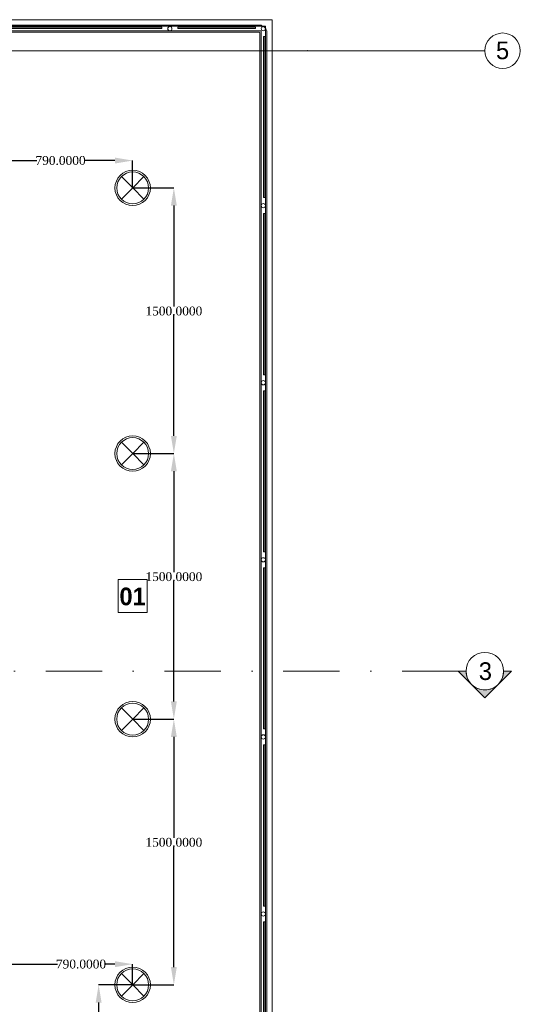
# Model space of a CAD drawing. Header units: millimetres. Extents: x 0 to 88385, y 0 to 41127.
# Tile 244 of 244: x 85559 to 88385, y 33678 to 39238. Entities that reach past the tile are written whole.
import ezdxf
from ezdxf.enums import TextEntityAlignment as Align

# ---------------------------------------------------------------- set-up
doc = ezdxf.new("R2010")
doc.units = ezdxf.units.MM
doc.header["$MEASUREMENT"] = 0
doc.set_wipeout_variables(frame=1)
doc.linetypes.add('Dot & Dashed', pattern=[670.277762, 317.5, -176.388889, 0, -176.388874])
doc.linetypes.add('Wipeout_Contour', pattern=[1000, 0, -1000])
for name, color, linetype in [('- განათება', 7, 'Continuous'), ('Interior - Stair & Railing', 7, 'Continuous'), ('Marker - Section', 7, 'Continuous'), ('Structural - Bearing', 7, 'Continuous'), ('Structural - Grid', 7, 'Continuous')]:
    doc.layers.add(name, color=color, linetype=linetype)
for name, color, linetype, lineweight in [('Interior - Stair & Railing_Pen_No__1', 7, 'Continuous', 13), ('New_Annotation - Text_Pen_No__20', 1, 'Continuous', 0), ('New_Interior - Lamp_Pen_No__20', 1, 'Continuous', 0), ('Structural - Bearing_Pen_No__1', 7, 'Continuous', 13)]:
    doc.layers.add(name, color=color, linetype=linetype, lineweight=lineweight)
doc.layers.add('Marker - Section_Pen_No__108', color=7, linetype='Continuous', lineweight=13, true_color=0xfd8379)
doc.layers.add('Structural - Grid_Pen_No__81', color=7, linetype='Continuous', lineweight=20, true_color=0x6a6a6a)
doc.styles.add('GENERATED_STYLE_2', font='txt')
doc.styles.add('GENERATED_STYLE_3', font='txt')
doc.styles.get("Standard").update_dxf_attribs({"font": 'sylfaen.ttf'})
doc.dimstyles.get("Standard").update_dxf_attribs({"dimtxt": 0.18, "dimasz": 0.18, "dimexe": 0.18, "dimexo": 0.0625, "dimgap": 0.09, "dimtad": 0, "dimtih": 1, "dimtoh": 1, "dimdec": 4, "dimzin": 0, "dimdsep": 46, "dimtxsty": 'Standard', "dimcen": 0.09, "dimadec": 0, "dimazin": 0, "dimtfac": 1, "dimtdec": 4, "dimtofl": 0, "dimtmove": 0, "dimatfit": 3, "dimfxl": 1, "dimtolj": 1, "dimtzin": 0, "dimarcsym": 0})

# ---------------------------------------------------------------- blocks, each defined once
blk = doc.blocks.new('Slab_1', base_point=(2744.3, 12903.1))
at = {"layer": 'Structural - Bearing_Pen_No__1', "color": 7, "linetype": 'Continuous', "lineweight": 13, "flags": 128}
blk.add_lwpolyline([(2744.3, 12903.1), (2744.3, 39238), (-9233.8, 39238), (-16833.8, 39238), (-23183.8, 39238), (-23183.8, 32838), (-47183.8, 32838), (-47183.8, 12903.1)], close=True, dxfattribs=at)
blk = doc.blocks.new('Railing_2')
at = {"layer": 'Interior - Stair & Railing_Pen_No__1', "color": 7, "linetype": 'Continuous', "lineweight": 13}
for p, q in [((1166.2, 39208), (966.2, 39208)), ((966.2, 39208), (966.2, 39168)), ((2628.2, 39208), (1166.2, 39208)), ((1166.2, 39200.5), (1166.2, 39175.5)), ((2706.8, 39200.5), (1166.2, 39200.5)), ((2644.3, 39208), (2628.2, 39208)), ((2670.6, 39208), (2644.3, 39208)), ((2681, 39206.6), (2670.6, 39208)), ((2683.9, 39205.4), (2681, 39206.6)), ((2691.9, 39202.1), (2683.9, 39205.4)), ((2701.2, 39194.9), (2691.9, 39202.1)), ((2706.8, 32838), (2706.8, 39200.5)), ((966.2, 39168), (1166.2, 39168)), ((1166.2, 39175.5), (2681.8, 39175.5)), ((1166.2, 39168), (2628.2, 39168)), ((2628.2, 39168), (2644.3, 39168)), ((2644.3, 39168), (2668, 39168)), ((2668, 39168), (2668.4, 39167.9)), ((2668.4, 39167.9), (2670.5, 39167.6)), ((2670.5, 39167.6), (2671.7, 39167.2)), ((2671.7, 39167.2), (2672.7, 39166.4)), ((2672.7, 39166.4), (2673.5, 39165.4)), ((2673.5, 39165.4), (2673.9, 39164.2)), ((2673.9, 39164.2), (2674.3, 39161.7)), ((2674.3, 39161.7), (2674.3, 39146.9)), ((2674.3, 39146.9), (2674.3, 32838)), ((2681.8, 39175.5), (2681.8, 32838)), ((2708.4, 39185.6), (2701.2, 39194.9)), ((2712.9, 39174.7), (2708.4, 39185.6)), ((2714.3, 39164.3), (2712.9, 39174.7)), ((2714.3, 39163), (2714.3, 39164.3)), ((2714.3, 39146.9), (2714.3, 39163)), ((2714.3, 32838), (2714.3, 39146.9)), ((2674.3, 32838), (2674.3, 32638)), ((2681.8, 32838), (2706.8, 32838)), ((2714.3, 32638), (2714.3, 32838)), ((2674.3, 32638), (2714.3, 32638))]:
    blk.add_line(p, q, dxfattribs=at)
at = {"layer": 'Interior - Stair & Railing_Pen_No__1', "color": 7, "linetype": 'Continuous', "lineweight": 13, "flags": 128}
for points in [[(1166.2, 39176, 1), (1166.2, 39200, 1)], [(2166.2, 39176, 1), (2166.2, 39200, 1)], [(2694.3, 39176, 1), (2694.3, 39200, 1)], [(2682.3, 38188, 1), (2706.3, 38188, 1)], [(2682.3, 37188, 1), (2706.3, 37188, 1)], [(2682.3, 36188, 1), (2706.3, 36188, 1)], [(2682.3, 35188, 1), (2706.3, 35188, 1)], [(2682.3, 34188, 1), (2706.3, 34188, 1)], [(2682.3, 33188, 1), (2706.3, 33188, 1)], [(2682.3, 32838, 1), (2706.3, 32838, 1)]]:
    blk.add_lwpolyline(points, format="xyb", close=True, dxfattribs=at)
for points in [[(1211.2, 39196), (1211.2, 39188), (2121.2, 39188), (2121.2, 39196)], [(2211.2, 39196), (2211.2, 39188), (2649.3, 39188), (2649.3, 39196)], [(2702.3, 39143), (2694.3, 39143), (2694.3, 38233), (2702.3, 38233)], [(2702.3, 38143), (2694.3, 38143), (2694.3, 37233), (2702.3, 37233)], [(2702.3, 37143), (2694.3, 37143), (2694.3, 36233), (2702.3, 36233)], [(2702.3, 36143), (2694.3, 36143), (2694.3, 35233), (2702.3, 35233)], [(2702.3, 35143), (2694.3, 35143), (2694.3, 34233), (2702.3, 34233)], [(2702.3, 34143), (2694.3, 34143), (2694.3, 33233), (2702.3, 33233)], [(2702.3, 33143), (2694.3, 33143), (2694.3, 32883), (2702.3, 32883)]]:
    blk.add_lwpolyline(points, close=True, dxfattribs=at)
blk = doc.blocks.new('Standard grid marker')
at = {"layer": 'Structural - Grid_Pen_No__81', "color": 251, "linetype": 'Continuous', "lineweight": 20, "true_color": 0x6a6a6a}
for q in [(0, 0), (51328.1, 0)]:
    blk.add_line((1000, 0), q, dxfattribs=at)
blk.add_circle((-100, 0), 100, dxfattribs=at)
blk.add_point((1000, 0), dxfattribs=at)
blk.add_point((1000, 0), dxfattribs=at)
at = {"layer": 'Structural - Grid_Pen_No__81', "color": 251, "lineweight": 20, "true_color": 0x6a6a6a, "style": 'GENERATED_STYLE_2'}
for tag, p in [('AC_MarkerText_1_0', (-100, -144)), ('AC_MarkerText_1_1', (52428.1, -144))]:
    blk.add_attdef(tag, text='', height=100, rotation=180, dxfattribs=at).set_placement(p, align=Align.TOP_CENTER)
blk = doc.blocks.new('Cutting Plane_2', base_point=(3944.3, 35559.3))
at = {"layer": 'Marker - Section_Pen_No__108', "linetype": 'Continuous', "lineweight": 13, "true_color": 0xfd8379}
for points in [[(3794.3, 35559.3), (3869.3, 35484.3, -0.198912), (3838.2, 35559.3)], [(4094.3, 35559.3), (4050.4, 35559.3, -0.198912), (4019.3, 35484.3)], [(4019.3, 35484.3, -0.414214), (3869.3, 35484.3), (3944.3, 35409.3)]]:
    blk.add_hatch(color=11, dxfattribs=at).paths.add_polyline_path(points)
at = {"layer": 'Marker - Section_Pen_No__108', "color": 11, "linetype": 'Dot & Dashed', "lineweight": 13, "true_color": 0xfd8379}
blk.add_line((3794.3, 35559.3), (-19947.3, 35559.3), dxfattribs=at)
at = {"layer": 'Marker - Section_Pen_No__108', "color": 11, "linetype": 'Continuous', "lineweight": 13, "true_color": 0xfd8379, "flags": 128}
for points in [[(3794.3, 35559.3), (3838.2, 35559.3, 0.198912), (3869.3, 35484.3)], [(4094.3, 35559.3), (4050.4, 35559.3, -0.198912), (4019.3, 35484.3)], [(4019.3, 35484.3, -0.414214), (3869.3, 35484.3), (3944.3, 35409.3)]]:
    blk.add_lwpolyline(points, format="xyb", close=True, dxfattribs=at)
at = {"layer": 'Marker - Section_Pen_No__108', "color": 11, "linetype": 'Continuous', "lineweight": 13, "true_color": 0xfd8379}
blk.add_circle((3944.3, 35559.3), 106.1, dxfattribs=at)
at = {"layer": 'Marker - Section_Pen_No__108', "color": 11, "lineweight": 13, "true_color": 0xfd8379, "insert": (3984.4, 35508), "char_height": 100, "attachment_point": 9, "style": 'GENERATED_STYLE_2'}
blk.add_mtext('\\A1;{\\pqr;\\pt0;\\fBOG 2018|b0|i0|c0|p0;\\W1.000000;3}', dxfattribs=at)
blk = doc.blocks.new('Recessed Spot_2')
at = {"layer": 'New_Interior - Lamp_Pen_No__20', "color": 1, "linetype": 'Continuous', "lineweight": 0}
for q in [(-63.6, 63.6), (63.6, 63.6), (-63.6, -63.6), (63.6, -63.6)]:
    blk.add_line((0, 0), q, dxfattribs=at)
at = {"layer": 'New_Interior - Lamp_Pen_No__20', "color": 1, "linetype": 'Continuous', "lineweight": 0, "flags": 128}
blk.add_lwpolyline([(100, 0, 1), (-100, 0, 1)], format="xyb", close=True, dxfattribs=at)
at = {"layer": 'New_Interior - Lamp_Pen_No__20', "color": 1, "linetype": 'Continuous', "lineweight": 0}
blk.add_circle((0, 0), 90, dxfattribs=at)
blk = doc.blocks.new('*D1319')
at = {"layer": '- განათება', "color": 0, "lineweight": -2, "transparency": 16777216}
for p, q in [((85406.5, 33665.8), (85406.5, 33904.9)), ((85506.5, 33904.7), (85771.3, 33904.7)), ((86096.5, 33904.7), (86038.7, 33904.7)), ((86196.5, 33788), (86196.5, 33904.9))]:
    blk.add_line(p, q, dxfattribs=at)
at = {"layer": '- განათება', "color": 0, "transparency": 16777216}
for points in [[(85506.5, 33921.4), (85506.5, 33888), (85406.5, 33904.7)], [(86096.5, 33921.4), (86096.5, 33888), (86196.5, 33904.7)]]:
    blk.add_solid(points, dxfattribs=at)
at = {"layer": 'Defpoints', "color": 0, "transparency": 16777216}
for p in [(86196.5, 33904.7), (86196.5, 33788), (85406.5, 33665.7)]:
    blk.add_point(p, dxfattribs=at)
at = {"layer": '- განათება', "color": 0, "transparency": 16777216, "insert": (85905, 33904.7), "char_height": 50, "attachment_point": 5}
blk.add_mtext('\\A1;{\\fSylfaen|b0|i0|c0|p18;790.0000}', dxfattribs=at)
blk = doc.blocks.new('*D1320')
at = {"layer": '- განათება', "color": 0, "lineweight": -2, "transparency": 16777216}
for p, q in [((86196.4, 33788), (86004.3, 33788)), ((86004.5, 33688), (86004.5, 33468.1)), ((86004.5, 32938), (86004.5, 33416.8)), ((86204.5, 32838), (86004.3, 32838))]:
    blk.add_line(p, q, dxfattribs=at)
at = {"layer": '- განათება', "color": 0, "transparency": 16777216}
for points in [[(85987.9, 33688), (86021.2, 33688), (86004.5, 33788)], [(85987.9, 32938), (86021.2, 32938), (86004.5, 32838)]]:
    blk.add_solid(points, dxfattribs=at)
at = {"layer": 'Defpoints', "color": 0, "transparency": 16777216}
for p in [(86004.5, 33788), (86196.5, 33788), (86204.5, 32838)]:
    blk.add_point(p, dxfattribs=at)
at = {"layer": '- განათება', "color": 0, "transparency": 16777216, "insert": (86004.5, 33442.5), "char_height": 50, "attachment_point": 5}
blk.add_mtext('\\A1;{\\fSylfaen|b0|i0|c0|p18;950.0000}', dxfattribs=at)
blk = doc.blocks.new('*D1321')
at = {"layer": '- განათება', "color": 0, "lineweight": -2, "transparency": 16777216}
for p, q in [((85406.5, 38775.4), (85406.5, 38442.4)), ((85506.5, 38442.6), (85655.8, 38442.6)), ((86096.5, 38442.6), (85923.2, 38442.6)), ((86196.5, 38288), (86196.5, 38442.8))]:
    blk.add_line(p, q, dxfattribs=at)
at = {"layer": '- განათება', "color": 0, "transparency": 16777216}
for points in [[(85506.5, 38459.2), (85506.5, 38425.9), (85406.5, 38442.6)], [(86096.5, 38459.2), (86096.5, 38425.9), (86196.5, 38442.6)]]:
    blk.add_solid(points, dxfattribs=at)
at = {"layer": 'Defpoints', "color": 0, "transparency": 16777216}
for p in [(85406.5, 38775.5), (86196.5, 38442.6), (86196.5, 38288)]:
    blk.add_point(p, dxfattribs=at)
at = {"layer": '- განათება', "color": 0, "transparency": 16777216, "insert": (85789.5, 38442.6), "char_height": 50, "attachment_point": 5}
blk.add_mtext('\\A1;{\\fSylfaen|b0|i0|c0|p18;790.0000}', dxfattribs=at)
blk = doc.blocks.new('*D1322')
at = {"layer": '- განათება', "color": 0, "lineweight": -2, "transparency": 16777216}
for p, q in [((86196.6, 38288), (86429.2, 38288)), ((86429, 38188), (86429, 37618.1)), ((86429, 36888), (86429, 37566.9)), ((86196.6, 36788), (86429.2, 36788))]:
    blk.add_line(p, q, dxfattribs=at)
at = {"layer": '- განათება', "color": 0, "transparency": 16777216}
for points in [[(86412.4, 38188), (86445.7, 38188), (86429, 38288)], [(86412.4, 36888), (86445.7, 36888), (86429, 36788)]]:
    blk.add_solid(points, dxfattribs=at)
at = {"layer": 'Defpoints', "color": 0, "transparency": 16777216}
for p in [(86196.5, 38288), (86196.5, 36788), (86429, 36788)]:
    blk.add_point(p, dxfattribs=at)
at = {"layer": '- განათება', "color": 0, "transparency": 16777216, "insert": (86429, 37592.5), "char_height": 50, "attachment_point": 5}
blk.add_mtext('\\A1;{\\fSylfaen|b0|i0|c0|p18;1500.0000}', dxfattribs=at)
blk = doc.blocks.new('*D1323')
at = {"layer": '- განათება', "color": 0, "lineweight": -2, "transparency": 16777216}
for p, q in [((86196.6, 36788), (86429.2, 36788)), ((86429, 36688), (86429, 36118.1)), ((86429, 35388), (86429, 36066.9)), ((86196.6, 35288), (86429.2, 35288))]:
    blk.add_line(p, q, dxfattribs=at)
at = {"layer": '- განათება', "color": 0, "transparency": 16777216}
for points in [[(86412.4, 36688), (86445.7, 36688), (86429, 36788)], [(86412.4, 35388), (86445.7, 35388), (86429, 35288)]]:
    blk.add_solid(points, dxfattribs=at)
at = {"layer": 'Defpoints', "color": 0, "transparency": 16777216}
for p in [(86196.5, 36788), (86196.5, 35288), (86429, 35288)]:
    blk.add_point(p, dxfattribs=at)
at = {"layer": '- განათება', "color": 0, "transparency": 16777216, "insert": (86429, 36092.5), "char_height": 50, "attachment_point": 5}
blk.add_mtext('\\A1;{\\fSylfaen|b0|i0|c0|p18;1500.0000}', dxfattribs=at)
blk = doc.blocks.new('*D1324')
at = {"layer": '- განათება', "color": 0, "lineweight": -2, "transparency": 16777216}
for p, q in [((86196.6, 35288), (86429.2, 35288)), ((86429, 35188), (86429, 34618.1)), ((86429, 33888), (86429, 34566.9)), ((86196.6, 33788), (86429.2, 33788))]:
    blk.add_line(p, q, dxfattribs=at)
at = {"layer": '- განათება', "color": 0, "transparency": 16777216}
for points in [[(86412.4, 35188), (86445.7, 35188), (86429, 35288)], [(86412.4, 33888), (86445.7, 33888), (86429, 33788)]]:
    blk.add_solid(points, dxfattribs=at)
at = {"layer": 'Defpoints', "color": 0, "transparency": 16777216}
for p in [(86196.5, 35288), (86196.5, 33788), (86429, 33788)]:
    blk.add_point(p, dxfattribs=at)
at = {"layer": '- განათება', "color": 0, "transparency": 16777216, "insert": (86429, 34592.5), "char_height": 50, "attachment_point": 5}
blk.add_mtext('\\A1;{\\fSylfaen|b0|i0|c0|p18;1500.0000}', dxfattribs=at)

msp = doc.modelspace()

# ---------------------------------------------------------------- block references
at = {"layer": '- განათება', "color": 1, "linetype": 'Continuous', "lineweight": 0, "zscale": 1000, "rotation": 89.99999999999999}
for p in [(86196.5059, 38287.98097), (86196.5059, 38287.98097), (86196.5059, 36787.98097), (86196.5059, 36787.98097)]:
    msp.add_blockref('Recessed Spot_2', p, dxfattribs=at)
at = {"layer": 'Interior - Stair & Railing', "color": 7, "linetype": 'Continuous', "lineweight": 13}
msp.add_blockref('Railing_2', (84240.29391, 0), dxfattribs=at)
at = {"layer": 'Structural - Bearing', "color": 7, "linetype": 'Continuous', "lineweight": 13}
msp.add_blockref('Slab_1', (86984.57817, 12903.05519), dxfattribs=at)
at = {"layer": 'Structural - Grid', "color": 8, "linetype": 'Continuous', "lineweight": 15}
ref = msp.add_blockref('Standard grid marker', (88184.57817, 39062.98097), dxfattribs=dict(at, zscale=1000, rotation=180))
ref.add_attrib('AC_MarkerText_1', '5', dxfattribs={"layer": 'Structural - Grid_Pen_No__81', "color": 251, "lineweight": 20, "true_color": 0x6a6a6a, "height": 100, "rotation": 360, "style": 'GENERATED_STYLE_2'}).set_placement((88284.57817, 39114.79915), align=Align.TOP_CENTER)

# ---------------------------------------------------------------- dimensions: what is measured, and where the dimension line sits
at = {"layer": '- განათება', "color": 1}
dim = msp.add_linear_dim(base=(86196.5059, 38442.58205), p1=(85406.5059, 38775.5), p2=(86196.5059, 38287.98097), text='{\\fSylfaen|b0|i0|c0|p18;<>}', dimstyle='Standard', override={"dimtxt": 50, "dimasz": 100}, dxfattribs=at)
dim.commit()
dim.dimension.update_dxf_attribs({"geometry": '*D1321', "text_midpoint": (85789.5, 38442.58205), "dimtype": 160})
dim = msp.add_linear_dim(base=(86429.02085, 36787.98097), p1=(86196.5059, 38287.98097), p2=(86196.5059, 36787.98097), angle=270, text='{\\fSylfaen|b0|i0|c0|p18;<>}', dimstyle='Standard', override={"dimtxt": 50, "dimasz": 100}, dxfattribs=at)
dim.commit()
dim.dimension.update_dxf_attribs({"geometry": '*D1322', "text_midpoint": (86429.02085, 37592.5), "dimtype": 160})

# ---------------------------------------------------------------- next in the draw order: block references
at = {"layer": 'Marker - Section', "color": 11, "lineweight": 13, "true_color": 0xfd8379}
msp.add_blockref('Cutting Plane_2', (88184.57817, 35559.29591), dxfattribs=at)

# ---------------------------------------------------------------- next in the draw order: wipeouts: each hides what was drawn before it
at = {"color": 1, "linetype": 'Continuous', "lineweight": 0, "ltscale": 180087.198416}
msp.add_wipeout([(86114.38086, 35891.25383), (86277.72686, 35891.25383), (86277.72686, 36076.10283), (86114.38086, 36076.10283)], dxfattribs=at).dxf.layer = 'New_Annotation - Text_Pen_No__20'

# ---------------------------------------------------------------- next in the draw order: linework, layer by layer
at = {"layer": 'New_Annotation - Text_Pen_No__20', "color": 1, "linetype": 'Continuous', "lineweight": 0, "flags": 128}
msp.add_lwpolyline([(86114.38086, 35891.25383), (86277.72686, 35891.25383), (86277.72686, 36076.10283), (86114.38086, 36076.10283), (86114.38086, 35891.25383)], close=True, dxfattribs=at)

# ---------------------------------------------------------------- next in the draw order: block references
at = {"layer": '- განათება', "color": 1, "linetype": 'Continuous', "lineweight": 0, "zscale": 1000, "rotation": 89.99999999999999}
for p in [(86196.5059, 35287.98097), (86196.5059, 35287.98097), (86196.5059, 33787.98097), (86196.5059, 33787.98097)]:
    msp.add_blockref('Recessed Spot_2', p, dxfattribs=at)

# ---------------------------------------------------------------- next in the draw order: texts
at = {"layer": 'New_Annotation - Text_Pen_No__20', "color": 1, "linetype": 'Continuous', "lineweight": 0, "insert": (86196.05386, 36031.18162), "char_height": 100, "attachment_point": 2, "style": 'GENERATED_STYLE_3'}
msp.add_mtext('\\A1;{\\pqc;\\fBOG 2018|b1|i0|c0|p0;\\W1.000000;01}', dxfattribs=at)

# ---------------------------------------------------------------- next in the draw order: dimensions: what is measured, and where the dimension line sits
at = {"layer": '- განათება', "color": 1}
for base, p1, p2, angle, picture, middle in [((86429.02085, 35287.98097), (86196.5059, 36787.98097), (86196.5059, 35287.98097), 270, '*D1323', (86429.02085, 36092.5)), ((86429.02085, 33787.98097), (86196.5059, 35287.98097), (86196.5059, 33787.98097), 270, '*D1324', (86429.02085, 34592.5)), ((86004.52493, 33787.98097), (86204.52493, 32837.98097), (86196.5059, 33787.98097), 90, '*D1320', (86004.52493, 33442.46602))]:
    dim = msp.add_linear_dim(base=base, p1=p1, p2=p2, angle=angle, text='{\\fSylfaen|b0|i0|c0|p18;<>}', dimstyle='Standard', override={"dimtxt": 50, "dimasz": 100}, dxfattribs=at)
    dim.commit()
    dim.dimension.update_dxf_attribs({"geometry": picture, "text_midpoint": middle, "dimtype": 160})
dim = msp.add_linear_dim(base=(86196.5059, 33904.71594), p1=(85406.5059, 33665.74662), p2=(86196.5059, 33787.98097), text='{\\fSylfaen|b0|i0|c0|p18;<>}', dimstyle='Standard', override={"dimtxt": 50, "dimasz": 100}, dxfattribs=at)
dim.commit()
dim.dimension.update_dxf_attribs({"geometry": '*D1319', "text_midpoint": (85905.02493, 33904.71594), "dimtype": 160})

doc.saveas('drawing.dxf')
